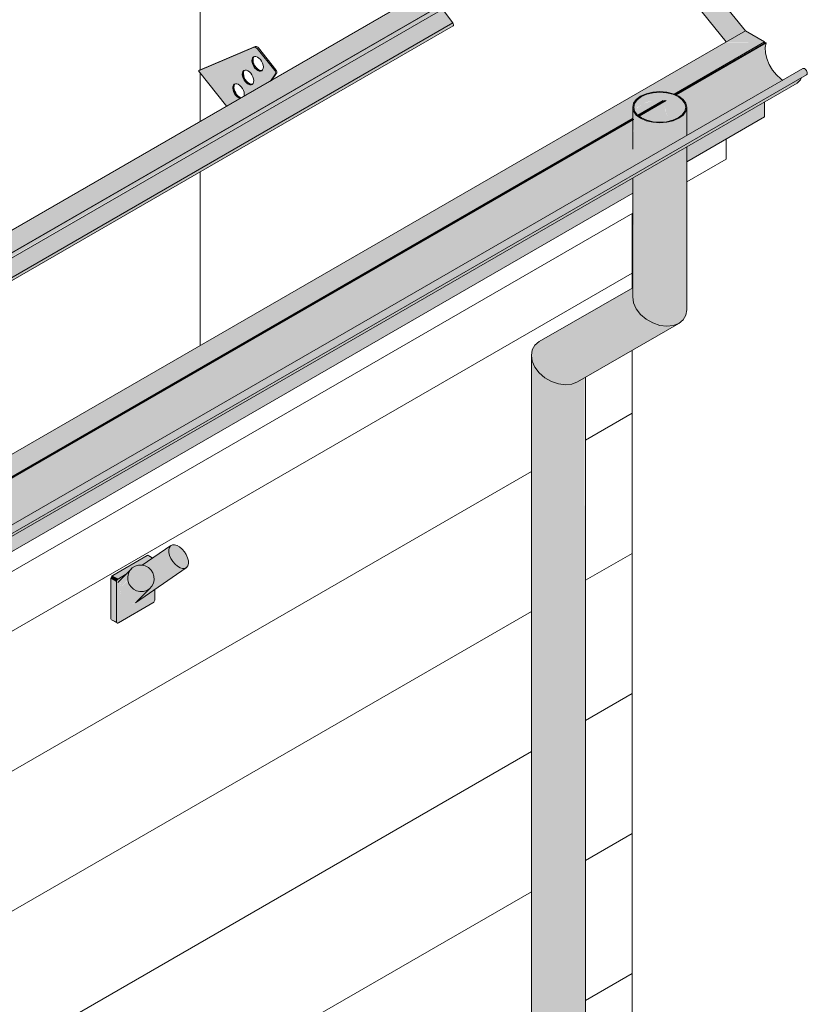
# Model space of a CAD drawing. Header units: centimetres. Extents: x 376 to 6517, y 1901 to 66534.
# Tile 29 of 105: x 6324 to 6470, y 53150 to 53332. Entities that reach past the tile are written whole.
import ezdxf

# ---------------------------------------------------------------- set-up
doc = ezdxf.new("R2010")
doc.units = ezdxf.units.CM
for name, color, linetype, lineweight in [('A-GENM', 7, 'Continuous', 5), ('A-ROOF', 7, 'Continuous', 5), ('A-ROOF-OTLN', 7, 'Continuous', 5), ('A-ROOF-PATT', 7, 'Continuous', 5), ('A-WALL', 7, 'Continuous', 35), ('A-WALL-PATT', 7, 'Continuous', 35), ('P-PIPE', 7, 'Continuous', 5)]:
    doc.layers.add(name, color=color, linetype=linetype, lineweight=lineweight)

# ---------------------------------------------------------------- blocks, each defined once
blk = doc.blocks.new('Uchwyt na flagę - Typ 1-9009511-_3D_')
at = {"layer": 'A-GENM', "true_color": 0x7f7f7f}
for points in [[(-797.79, 53228.92), (-793.9, 53231.6), (-794.67, 53232.64), (-795.06, 53233.78), (-795.06, 53234.34), (-794.92, 53234.76), (-794.96, 53234.85), (-799.88, 53231.37), (-799.01, 53231.05), (-798.57, 53230.7), (-798.18, 53230.22), (-797.9, 53229.62), (-797.8, 53229.16)], [(-792.51, 53230.8), (-791.87, 53230.93), (-791.77, 53230.99), (-791.55, 53231.29), (-791.45, 53232.09), (-791.55, 53232.6), (-791.84, 53233.35), (-792.61, 53234.39), (-793.55, 53235.06), (-794.32, 53235.18), (-794.41, 53235.17), (-794.74, 53235.01), (-794.96, 53234.7), (-795.07, 53234.28), (-794.96, 53233.39), (-794.67, 53232.64), (-793.9, 53231.6), (-792.96, 53230.93), (-792.57, 53230.82)], [(-804.38, 53228.9), (-802.86, 53229.86), (-801.76, 53230.93), (-801.29, 53231.22), (-800.37, 53231.41), (-799.87, 53231.51), (-798.55, 53232.37), (-798.15, 53232.65), (-799.1, 53233.18), (-805.44, 53229.51), (-804.73, 53229.11)], [(-798.15, 53232.65), (-798.03, 53232.73), (-798.98, 53233.23), (-799.05, 53233.18), (-798.73, 53232.99)], [(-804.15, 53227.09), (-802.65, 53228.74), (-802.59, 53229.66), (-802.35, 53230.25), (-802.26, 53230.43), (-803.88, 53228.53), (-804.13, 53227.35)], [(-800.41, 53226.53), (-799.48, 53226.63), (-799.14, 53226.74), (-798.62, 53227.05), (-798.13, 53227.65), (-797.83, 53228.43), (-797.79, 53228.92), (-797.9, 53229.62), (-798.21, 53230.27), (-798.65, 53230.77), (-799.25, 53231.17), (-799.81, 53231.36), (-800.37, 53231.41), (-800.85, 53231.35), (-801.32, 53231.21), (-801.91, 53230.8), (-802.35, 53230.25), (-802.62, 53229.51), (-802.68, 53229.24), (-802.52, 53228.22), (-802.35, 53227.84), (-801.76, 53227.13), (-801.33, 53226.84), (-801.03, 53226.68), (-800.47, 53226.54)], [(-801.19, 53224.53), (-799.77, 53225.46), (-792.1, 53230.82), (-792.51, 53230.8), (-792.96, 53230.93), (-793.9, 53231.6), (-797.79, 53228.92), (-797.83, 53228.43), (-797.96, 53227.98), (-798.2, 53227.52), (-800.56, 53225.12), (-801.01, 53224.67)], [(-804.73, 53220.94), (-804.73, 53228.29), (-805.79, 53228.9), (-805.79, 53221.55)], [(-804.73, 53228.29), (-804.63, 53228.64), (-804.47, 53228.95), (-805.53, 53229.45), (-805.78, 53229.01), (-805.69, 53228.84), (-804.75, 53228.3)], [(-804.38, 53220.74), (-797.96, 53224.5), (-797.66, 53225.12), (-797.66, 53226.92), (-801.67, 53224.28), (-802.28, 53224.24), (-802.92, 53224.47), (-803.36, 53224.84), (-803.69, 53225.31), (-804, 53226.08), (-804.13, 53226.83), (-804.12, 53227.43), (-804.01, 53228.07), (-803.63, 53228.99), (-803.45, 53229.24), (-803.36, 53229.49), (-804.38, 53228.9), (-804.73, 53228.07), (-804.73, 53220.94)], [(-802.11, 53224.2), (-801.3, 53224.47), (-800.95, 53224.73), (-798.62, 53227.05), (-799.48, 53226.63), (-800.21, 53226.53), (-800.47, 53226.54), (-801.33, 53226.84), (-801.76, 53227.13), (-802.17, 53227.56), (-802.52, 53228.22), (-802.64, 53228.6), (-804.15, 53227.09), (-803.94, 53225.86), (-803.63, 53225.19), (-803.25, 53224.72), (-802.92, 53224.47), (-802.45, 53224.27), (-802.15, 53224.21)], [(-804.68, 53220.76), (-804.73, 53220.94), (-805.78, 53221.45), (-805.74, 53221.38), (-804.72, 53220.78)]]:
    blk.add_hatch(color=8, dxfattribs=at).paths.add_polyline_path(points)
at = {"layer": 'A-GENM'}
for p, q in [((-794.68, 53235.05), (-800, 53231.38)), ((-805.44, 53229.51), (-799.07, 53233.19)), ((-799.5, 53231.72), (-799.97, 53231.44)), ((-798.01, 53232.75), (-798.82, 53233.21)), ((-801.99, 53230.74), (-804.51, 53228.22)), ((-801.22, 53224.46), (-791.84, 53230.94)), ((-805.79, 53221.55), (-805.79, 53228.9)), ((-804.73, 53228.29), (-804.73, 53220.94)), ((-803.07, 53229.66), (-804.38, 53228.9)), ((-800.97, 53224.69), (-798.46, 53227.2)), ((-797.66, 53225.02), (-797.66, 53226.95)), ((-804.38, 53220.74), (-798.01, 53224.41)), ((-805.69, 53221.32), (-804.63, 53220.71))]:
    blk.add_line(p, q, dxfattribs=at)
for points in [[(-792.61, 53234.39, 0), (-793.07, 53234.78, 0), (-793.55, 53235.06, 0), (-794.01, 53235.19, 0), (-794.41, 53235.17, 0), (-794.74, 53235.01, 0), (-794.96, 53234.7, 0), (-795.07, 53234.28, 0), (-795.06, 53233.78, 0), (-794.92, 53233.22, 0), (-794.67, 53232.64, 0), (-794.32, 53232.09, 0), (-793.9, 53231.6, 0)], [(-793.9, 53231.6, 0), (-793.44, 53231.21, 0), (-792.96, 53230.93, 0), (-792.51, 53230.8, 0), (-792.1, 53230.82, 0), (-791.77, 53230.99, 0), (-791.55, 53231.29, 0), (-791.44, 53231.71, 0), (-791.45, 53232.21, 0), (-791.59, 53232.77, 0), (-791.84, 53233.35, 0), (-792.19, 53233.9, 0), (-792.61, 53234.39, 0)], [(-799.07, 53233.19, 0), (-798.98, 53233.23, 0), (-798.9, 53233.24, 0)], [(-797.81, 53229.35, 0), (-798.01, 53229.96, 0), (-798.36, 53230.51, 0), (-798.84, 53230.95, 0), (-799.42, 53231.26, 0), (-800.04, 53231.41, 0), (-800.68, 53231.4, 0), (-801.29, 53231.22, 0), (-801.83, 53230.89, 0), (-802.26, 53230.43, 0), (-802.55, 53229.86, 0), (-802.68, 53229.24, 0), (-802.64, 53228.6, 0)], [(-805.79, 53228.9, 0), (-805.78, 53229.01, 0), (-805.74, 53229.13, 0), (-805.69, 53229.25, 0), (-805.61, 53229.36, 0), (-805.53, 53229.45, 0), (-805.44, 53229.51, 0)], [(-804.38, 53228.9, 0), (-804.47, 53228.84, 0), (-804.55, 53228.75, 0), (-804.63, 53228.64, 0), (-804.68, 53228.52, 0), (-804.72, 53228.4, 0), (-804.73, 53228.29, 0)], [(-802.64, 53228.6, 0), (-802.44, 53227.98, 0), (-802.09, 53227.43, 0), (-801.61, 53226.99, 0), (-801.04, 53226.68, 0), (-800.41, 53226.53, 0), (-799.77, 53226.54, 0), (-799.16, 53226.72, 0), (-798.62, 53227.05, 0), (-798.2, 53227.52, 0), (-797.91, 53228.08, 0), (-797.78, 53228.7, 0), (-797.81, 53229.35, 0)], [(-798.01, 53224.41, 0), (-797.92, 53224.48, 0), (-797.84, 53224.57, 0), (-797.76, 53224.68, 0), (-797.71, 53224.79, 0), (-797.67, 53224.91, 0), (-797.66, 53225.02, 0)], [(-805.74, 53221.38, 0), (-805.78, 53221.45, 0), (-805.79, 53221.55, 0)], [(-804.73, 53220.94, 0), (-804.72, 53220.84, 0), (-804.68, 53220.76, 0), (-804.63, 53220.71, 0), (-804.55, 53220.69, 0), (-804.47, 53220.7, 0), (-804.38, 53220.74, 0)]]:
    blk.add_polyline3d(points, dxfattribs=at)
blk = doc.blocks.new('ARu Rura spustowa okrągła ___FK_04_0 - Na ziemię _φ10_-9218120-_3D_')
at = {"layer": 'P-PIPE', "true_color": 0x383e42}
h = blk.add_hatch(color=250, dxfattribs=at)
h.paths.add_polyline_path([(-704.26, 53313.25), (-702.25, 53313.52), (-701.76, 53313.64), (-700.73, 53314.1), (-699.73, 53314.97), (-699.42, 53315.42), (-699.26, 53316.14), (-699.46, 53316.93), (-700.1, 53317.71), (-701.15, 53318.37), (-702.26, 53318.76), (-703.02, 53318.93), (-704.26, 53319.03), (-706.02, 53318.82), (-707.19, 53318.45), (-708.12, 53317.93), (-708.63, 53317.53), (-709.1, 53316.86), (-709.22, 53315.95), (-708.95, 53315.19), (-708.32, 53314.5), (-707.57, 53314), (-706.53, 53313.58), (-704.92, 53313.3)])
h.paths.add_polyline_path([(-704.26, 53313.37), (-705.55, 53313.48), (-706.93, 53313.86), (-708.06, 53314.48), (-708.59, 53315), (-708.95, 53315.67), (-709.06, 53316.14), (-708.9, 53316.86), (-708.42, 53317.53), (-707.65, 53318.1), (-706.24, 53318.64), (-705.5, 53318.82), (-704.26, 53318.91), (-703.02, 53318.82), (-701.39, 53318.33), (-700.7, 53317.97), (-699.93, 53317.28), (-699.62, 53316.86), (-699.46, 53316.14), (-699.65, 53315.39), (-700.18, 53314.7), (-701.05, 53314.1), (-702.32, 53313.63), (-703.02, 53313.46), (-704.26, 53313.37)])
for points in [[(-708.89, 53315.41), (-708.39, 53316.1), (-707.65, 53316.65), (-707.65, 53318.1), (-708.59, 53317.28), (-708.9, 53316.86), (-709.04, 53316.03), (-708.9, 53315.42)], [(-702.32, 53313.63), (-701.76, 53313.78), (-700.73, 53314.29), (-699.93, 53315), (-699.62, 53315.42), (-699.46, 53316.14), (-699.65, 53316.89), (-700.18, 53317.58), (-701.05, 53318.18), (-702.28, 53318.64), (-703.02, 53318.82), (-704.26, 53318.91), (-705.55, 53318.8), (-706.93, 53318.42), (-707.65, 53318.1), (-707.65, 53316.65), (-706.66, 53317.09), (-705.5, 53317.36), (-703.6, 53317.41), (-703.6, 53317.22), (-703.32, 53317.39), (-703.07, 53317.34), (-703.35, 53316.44), (-703.15, 53315.2), (-702.33, 53313.64)], [(-721.72, 53264.78), (-720.38, 53264.95), (-718.85, 53265.66), (-701.33, 53275.89), (-702.18, 53275.69), (-703.25, 53275.64), (-704.44, 53275.84), (-705.65, 53276.28), (-706.93, 53277.07), (-707.8, 53277.82), (-708.72, 53279.14), (-709.09, 53279.96), (-709.26, 53281.78), (-709.38, 53282.68), (-726.54, 53272.77), (-727.44, 53271.93), (-727.84, 53271.25), (-728.01, 53270.23), (-727.84, 53269.13), (-727.34, 53268.03), (-726.54, 53266.99), (-725.37, 53266.02), (-724.2, 53265.37), (-722.96, 53264.95), (-721.72, 53264.78)], [(-727.84, 53075.98), (-726.9, 53076.1), (-725.51, 53076.5), (-723.01, 53077.46), (-720.51, 53078.62), (-719.47, 53079.19), (-719.47, 53265.3), (-720.61, 53264.89), (-721.72, 53264.78), (-723.01, 53264.95), (-724.3, 53265.4), (-725.51, 53266.1), (-726.54, 53266.99), (-727.44, 53268.26), (-727.84, 53269.13), (-728.01, 53269.51), (-728.01, 53076.1), (-727.88, 53076)], [(-719.47, 53079.19), (-718.13, 53080.16), (-718.01, 53080.38), (-718.13, 53266.08), (-719.47, 53265.3), (-719.47, 53079.46)]]:
    blk.add_hatch(color=250, dxfattribs=at).paths.add_polyline_path(points)
h = blk.add_hatch(color=250, dxfattribs=at)
h.paths.add_polyline_path([(-702.97, 53275.61), (-701.76, 53275.73), (-700.73, 53276.13), (-700.73, 53308), (-709.15, 53303.13), (-709.05, 53279.87), (-708.28, 53278.45), (-707.43, 53277.5), (-706.41, 53276.72), (-705.27, 53276.13), (-703.87, 53275.73), (-703.11, 53275.63)])
h.paths.add_polyline_path([(-706.17, 53306.93), (-700.73, 53310.08), (-700.73, 53314.1), (-702.33, 53313.5), (-702.97, 53313.35), (-704.97, 53313.31), (-705.55, 53313.35), (-706.93, 53313.72), (-708.2, 53314.4), (-708.73, 53314.89), (-709.12, 53315.54), (-709.26, 53315.94), (-709.15, 53314.02), (-709.09, 53313.94), (-709.06, 53313.9), (-709.12, 53313.11), (-708.99, 53310.96), (-708.59, 53309.31), (-707.8, 53307.93), (-707.61, 53307.73), (-706.68, 53307.07)])
h = blk.add_hatch(color=250, dxfattribs=at)
h.paths.add_polyline_path([(-700.73, 53276.13), (-699.93, 53276.78), (-699.42, 53277.74), (-699.26, 53278.83), (-699.26, 53308.84), (-700.73, 53308), (-700.73, 53276.39)])
h.paths.add_polyline_path([(-700.73, 53310.08), (-699.26, 53310.92), (-699.26, 53316.14), (-699.43, 53315.39), (-700.1, 53314.57), (-700.73, 53314.1), (-700.73, 53310.51)])
at = {"layer": 'P-PIPE'}
for p, q in [((-709.26, 53316.14), (-709.26, 53308.4)), ((-699.26, 53310.92), (-699.26, 53316.14)), ((-700.1, 53314.75), (-700.87, 53314.18)), ((-699.26, 53278.66), (-699.26, 53308.8)), ((-709.26, 53303.08), (-709.26, 53281.06)), ((-709.25, 53282.75), (-726.54, 53272.77)), ((-719.47, 53265.3), (-700.73, 53276.13)), ((-728.01, 53270.23), (-728.01, 53076.1)), ((-718.01, 53080.35), (-718.01, 53266.17))]:
    blk.add_line(p, q, dxfattribs=at)
for points in [[(-707.8, 53318.18, 0), (-708.59, 53317.58, 0), (-709.09, 53316.89, 0), (-709.26, 53316.14, 0), (-709.09, 53315.39, 0), (-708.59, 53314.7, 0), (-707.8, 53314.1, 0), (-706.76, 53313.64, 0), (-705.55, 53313.35, 0), (-704.26, 53313.25, 0), (-702.97, 53313.35, 0), (-701.76, 53313.64, 0), (-700.73, 53314.1, 0)], [(-700.87, 53314.18, 0), (-701.86, 53313.74, 0), (-703.02, 53313.46, 0), (-704.26, 53313.37, 0), (-705.5, 53313.46, 0), (-706.66, 53313.74, 0), (-707.65, 53314.18, 0), (-708.42, 53314.75, 0), (-708.9, 53315.42, 0), (-709.06, 53316.14, 0), (-708.9, 53316.86, 0), (-708.42, 53317.53, 0), (-707.65, 53318.1, 0)], [(-700.73, 53314.1, 0), (-699.93, 53314.7, 0), (-699.43, 53315.39, 0), (-699.26, 53316.14, 0), (-699.43, 53316.89, 0), (-699.93, 53317.58, 0), (-700.73, 53318.18, 0), (-701.76, 53318.64, 0), (-702.97, 53318.93, 0), (-704.26, 53319.03, 0), (-705.55, 53318.93, 0), (-706.76, 53318.64, 0), (-707.8, 53318.18, 0)], [(-707.65, 53318.1, 0), (-706.66, 53318.54, 0), (-705.5, 53318.82, 0), (-704.26, 53318.91, 0), (-703.02, 53318.82, 0), (-701.86, 53318.54, 0), (-700.87, 53318.1, 0), (-700.1, 53317.53, 0), (-699.62, 53316.86, 0), (-699.46, 53316.14, 0), (-699.62, 53315.42, 0), (-700.1, 53314.76, 0)], [(-709.26, 53281.06, 0), (-709.09, 53279.96, 0), (-708.59, 53278.85, 0), (-707.8, 53277.82, 0), (-706.76, 53276.92, 0), (-705.55, 53276.23, 0), (-704.26, 53275.78, 0), (-702.97, 53275.61, 0), (-701.76, 53275.73, 0), (-700.73, 53276.13, 0)], [(-700.73, 53276.13, 0), (-699.93, 53276.78, 0), (-699.43, 53277.65, 0), (-699.26, 53278.66, 0)], [(-726.54, 53272.77, 0), (-727.34, 53272.11, 0), (-727.84, 53271.25, 0), (-728.01, 53270.23, 0), (-727.84, 53269.13, 0), (-727.34, 53268.03, 0), (-726.54, 53266.99, 0), (-725.51, 53266.1, 0), (-724.3, 53265.4, 0), (-723.01, 53264.95, 0), (-721.72, 53264.78, 0), (-720.51, 53264.9, 0), (-719.47, 53265.3, 0)]]:
    blk.add_polyline3d(points, dxfattribs=at)
blk = doc.blocks.new('Construction_Roof-Accessories_Lindab_KOTEGL - Construction_Roof-Accessories_Lindab_KOTEGL-V62-_3D_')
at = {"layer": 'A-GENM', "true_color": 0x383e42}
h = blk.add_hatch(color=250, dxfattribs=at)
h.paths.add_polyline_path([(-784.36, 53316.35), (-781.88, 53317.78), (-782.42, 53318.08), (-782.9, 53318.65), (-783.19, 53319.36), (-783.19, 53320.06), (-782.95, 53320.41), (-782.49, 53320.48), (-781.94, 53320.19), (-781.45, 53319.61), (-781.15, 53318.76), (-781.09, 53318.24), (-776.25, 53321.03), (-775.37, 53322.44), (-775.48, 53322.95), (-778.71, 53326.98), (-779.29, 53327.25), (-789.58, 53322.86), (-786.77, 53319.36)])
h.paths.add_polyline_path([(-779.85, 53320.28), (-780.38, 53320.4), (-780.91, 53320.85), (-781.31, 53321.52), (-781.46, 53322.32), (-781.32, 53322.8), (-780.97, 53323.01), (-780.45, 53322.89), (-779.91, 53322.44), (-779.48, 53321.66), (-779.35, 53321.08), (-779.48, 53320.53), (-779.64, 53320.36)])
h.paths.add_polyline_path([(-778.08, 53322.8), (-778.61, 53322.91), (-779.14, 53323.37), (-779.54, 53324.03), (-779.7, 53324.73), (-779.58, 53325.28), (-779.2, 53325.52), (-778.68, 53325.4), (-778.14, 53324.95), (-777.74, 53324.29), (-777.58, 53323.59), (-777.74, 53323.01), (-778.05, 53322.81)])
for points in [[(-775.48, 53322.95), (-775.29, 53323.12), (-778.5, 53327.11), (-778.71, 53326.98), (-777.2, 53325.1)], [(-779.14, 53323.37), (-778.98, 53323.56), (-779.37, 53324.27), (-779.49, 53324.85), (-779.56, 53325.1), (-779.68, 53325.03), (-779.66, 53324.39), (-779.29, 53323.57), (-779.15, 53323.38)], [(-778.33, 53322.81), (-778.18, 53322.95), (-778.73, 53323.29), (-778.93, 53323.49), (-779.14, 53323.37), (-778.61, 53322.91), (-778.39, 53322.83)], [(-780.91, 53320.85), (-780.75, 53321.05), (-781.14, 53321.78), (-781.25, 53322.44), (-781.35, 53322.58), (-781.45, 53322.44), (-781.43, 53321.88), (-781.09, 53321.11), (-780.92, 53320.87)], [(-780.1, 53320.3), (-779.89, 53320.42), (-780.44, 53320.71), (-780.7, 53320.98), (-780.91, 53320.85), (-780.28, 53320.36)], [(-776.25, 53321.03), (-776.04, 53321.16), (-775.35, 53322.32)], [(-782.68, 53318.34), (-782.47, 53318.46), (-782.9, 53319.24), (-783.03, 53319.82), (-783.11, 53320.06), (-783.21, 53319.99), (-783.19, 53319.36), (-782.87, 53318.6), (-782.69, 53318.36)], [(-781.88, 53317.78), (-781.79, 53317.95), (-782.21, 53318.2), (-782.47, 53318.46), (-782.68, 53318.34), (-782.04, 53317.85)]]:
    blk.add_hatch(color=250, dxfattribs=at).paths.add_polyline_path(points)
at = {"layer": 'A-GENM', "color": 250, "true_color": 0x2a2a2a}
for p, q in [((-779.29, 53327.25), (-789.58, 53322.86)), ((-789.37, 53322.98), (-779.07, 53327.37)), ((-775.48, 53322.95), (-778.71, 53326.98)), ((-778.5, 53327.11), (-775.26, 53323.08)), ((-789.37, 53322.98), (-789.58, 53322.86)), ((-789.58, 53322.86), (-784.31, 53316.3)), ((-776.29, 53320.98), (-775.35, 53322.32)), ((-775.13, 53322.44), (-776.08, 53321.1))]:
    blk.add_line(p, q, dxfattribs=at)
for points in [[(-778.71, 53326.98, 0), (-778.83, 53327.1, 0), (-778.95, 53327.2, 0), (-779.07, 53327.25, 0), (-779.18, 53327.27, 0), (-779.29, 53327.25, 0)], [(-779.07, 53327.37, 0), (-778.97, 53327.39, 0), (-778.86, 53327.37, 0), (-778.74, 53327.32, 0), (-778.61, 53327.23, 0), (-778.5, 53327.11, 0)], [(-779.14, 53323.37, 0), (-779.37, 53323.68, 0), (-779.54, 53324.03, 0), (-779.66, 53324.39, 0), (-779.7, 53324.73, 0), (-779.68, 53325.03, 0), (-779.58, 53325.28, 0), (-779.42, 53325.44, 0), (-779.2, 53325.52, 0), (-778.95, 53325.51, 0), (-778.68, 53325.4, 0), (-778.4, 53325.21, 0), (-778.14, 53324.95, 0)], [(-779.37, 53325.4, 0), (-779.46, 53325.15, 0), (-779.49, 53324.85, 0), (-779.45, 53324.51, 0), (-779.33, 53324.15, 0), (-779.15, 53323.8, 0), (-778.93, 53323.49, 0)], [(-778.14, 53324.95, 0), (-777.92, 53324.64, 0), (-777.74, 53324.29, 0), (-777.63, 53323.93, 0), (-777.58, 53323.59, 0), (-777.61, 53323.29, 0), (-777.71, 53323.04, 0), (-777.87, 53322.88, 0), (-778.08, 53322.8, 0), (-778.33, 53322.81, 0), (-778.61, 53322.91, 0), (-778.88, 53323.1, 0), (-779.14, 53323.37, 0)], [(-780.91, 53320.85, 0), (-781.14, 53321.17, 0), (-781.31, 53321.52, 0), (-781.43, 53321.88, 0), (-781.47, 53322.22, 0), (-781.44, 53322.52, 0), (-781.35, 53322.76, 0), (-781.19, 53322.93, 0), (-780.97, 53323.01, 0), (-780.72, 53323, 0), (-780.45, 53322.89, 0), (-780.17, 53322.7, 0), (-779.91, 53322.44, 0)], [(-781.14, 53322.89, 0), (-781.23, 53322.64, 0), (-781.26, 53322.34, 0), (-781.21, 53322, 0), (-781.1, 53321.64, 0), (-780.92, 53321.29, 0), (-780.7, 53320.98, 0)], [(-778.93, 53323.49, 0), (-778.67, 53323.23, 0), (-778.39, 53323.04, 0), (-778.12, 53322.93, 0), (-777.87, 53322.92, 0)], [(-775.35, 53322.32, 0), (-775.31, 53322.4, 0), (-775.3, 53322.5, 0), (-775.31, 53322.61, 0), (-775.35, 53322.73, 0), (-775.4, 53322.85, 0), (-775.48, 53322.95, 0)], [(-775.26, 53323.08, 0), (-775.19, 53322.97, 0), (-775.13, 53322.85, 0), (-775.1, 53322.73, 0), (-775.09, 53322.62, 0), (-775.1, 53322.52, 0), (-775.13, 53322.44, 0)], [(-779.91, 53322.44, 0), (-779.69, 53322.12, 0), (-779.51, 53321.78, 0), (-779.4, 53321.42, 0), (-779.35, 53321.08, 0), (-779.38, 53320.77, 0), (-779.48, 53320.53, 0), (-779.64, 53320.36, 0), (-779.85, 53320.28, 0), (-780.1, 53320.3, 0), (-780.38, 53320.4, 0), (-780.65, 53320.59, 0), (-780.91, 53320.85, 0)], [(-780.7, 53320.98, 0), (-780.44, 53320.71, 0), (-780.16, 53320.52, 0), (-779.89, 53320.42, 0), (-779.64, 53320.41, 0)], [(-782.68, 53318.34, 0), (-782.9, 53318.65, 0), (-783.08, 53319, 0), (-783.19, 53319.36, 0), (-783.24, 53319.7, 0), (-783.21, 53320, 0), (-783.11, 53320.25, 0), (-782.95, 53320.41, 0), (-782.74, 53320.49, 0), (-782.49, 53320.48, 0), (-782.21, 53320.38, 0), (-781.94, 53320.19, 0), (-781.68, 53319.92, 0)], [(-782.9, 53320.37, 0), (-783, 53320.13, 0), (-783.03, 53319.82, 0), (-782.98, 53319.48, 0), (-782.87, 53319.13, 0), (-782.69, 53318.78, 0), (-782.47, 53318.46, 0)], [(-781.68, 53319.92, 0), (-781.45, 53319.61, 0), (-781.28, 53319.26, 0), (-781.16, 53318.9, 0), (-781.12, 53318.56, 0), (-781.15, 53318.26, 0)], [(-781.87, 53317.78, 0), (-782.14, 53317.89, 0), (-782.42, 53318.08, 0), (-782.68, 53318.34, 0)], [(-782.47, 53318.46, 0), (-782.21, 53318.2, 0), (-781.93, 53318.01, 0), (-781.66, 53317.9, 0)]]:
    blk.add_polyline3d(points, dxfattribs=at)
blk = doc.blocks.new('Construction_Roof-Accessories_Lindab_SNO_KOTEGL - Construction_Roof-Accessories_Lindab_SNO-V63-_3D_')
at = {"layer": 'A-GENM', "true_color": 0x383e42}
for points in [[(-881.89, 53259.85), (-740.55, 53341.57), (-740.73, 53341.54), (-881.93, 53259.89), (-881.92, 53259.88)], [(-878.9, 53257.02), (-878.87, 53257.11), (-878.87, 53257.62), (-738.14, 53338.87), (-740.47, 53341.5), (-881.87, 53259.83), (-879.57, 53257.22), (-878.98, 53257.49), (-878.92, 53257.14)], [(-878.84, 53256.91), (-737.42, 53338.55), (-737.52, 53339.16), (-878.94, 53257.49), (-878.86, 53257.04)], [(-878.92, 53256.64), (-737.42, 53338.42), (-737.52, 53338.5), (-878.84, 53256.78), (-878.91, 53256.65)], [(-883.95, 53250.08), (-742.53, 53331.73), (-744.41, 53334.3), (-878.83, 53256.82), (-878.92, 53256.65), (-879.25, 53256.44), (-885.83, 53252.65), (-883.99, 53250.13)], [(-883.91, 53249.54), (-742.4, 53331.37), (-742.55, 53331.72), (-883.9, 53249.99), (-883.85, 53249.62), (-883.9, 53249.54)], [(-878.87, 53256.8), (-878.84, 53256.93), (-878.87, 53256.81)], [(-883.86, 53249.74), (-883.84, 53249.82), (-883.86, 53249.76)]]:
    blk.add_hatch(color=250, dxfattribs=at).paths.add_polyline_path(points)
h = blk.add_hatch(color=250, dxfattribs=at)
h.paths.add_polyline_path([(-883.98, 53250.05), (-884.01, 53250.16), (-883.99, 53250.06)])
h.paths.add_polyline_path([(-879.6, 53257.2), (-879.57, 53257.22), (-879.69, 53257.31)])
at = {"layer": 'A-GENM', "color": 250, "true_color": 0x2a2a2a}
for p, q in [((-740.67, 53341.58), (-882.09, 53259.93)), ((-740.47, 53341.5), (-738.14, 53338.87)), ((-879.03, 53257.53), (-737.6, 53339.18)), ((-878.94, 53257.51), (-737.52, 53339.16)), ((-737.6, 53339.18), (-737.52, 53339.16)), ((-737.52, 53339.16), (-737.42, 53338.55)), ((-878.92, 53256.64), (-737.5, 53338.29)), ((-744.42, 53334.31), (-742.53, 53331.73)), ((-883.95, 53250.08), (-742.53, 53331.73)), ((-883.91, 53249.53), (-742.49, 53331.18)), ((-879.57, 53257.22), (-881.89, 53259.85)), ((-878.94, 53257.51), (-879.03, 53257.53)), ((-878.84, 53256.91), (-878.94, 53257.51)), ((-883.95, 53250.08), (-885.84, 53252.66))]:
    blk.add_line(p, q, dxfattribs=at)
for points in [[(-740.67, 53341.58, 0), (-740.64, 53341.59, 0), (-740.6, 53341.59, 0), (-740.55, 53341.57, 0), (-740.51, 53341.54, 0), (-740.47, 53341.5, 0)], [(-737.42, 53338.55, 0), (-737.41, 53338.47, 0), (-737.42, 53338.39, 0), (-737.45, 53338.33, 0), (-737.5, 53338.29, 0), (-737.5, 53338.29, 0)], [(-742.53, 53331.73, 0), (-742.48, 53331.64, 0), (-742.44, 53331.55, 0), (-742.41, 53331.45, 0), (-742.4, 53331.37, 0), (-742.41, 53331.29, 0), (-742.44, 53331.23, 0), (-742.49, 53331.19, 0), (-742.49, 53331.18, 0)], [(-881.89, 53259.85, 0), (-881.93, 53259.89, 0), (-881.98, 53259.92, 0), (-882.02, 53259.94, 0), (-882.06, 53259.94, 0), (-882.09, 53259.93, 0)], [(-878.92, 53256.64, 0), (-878.87, 53256.68, 0), (-878.84, 53256.74, 0), (-878.83, 53256.82, 0), (-878.84, 53256.91, 0)], [(-883.91, 53249.54, 0), (-883.86, 53249.58, 0), (-883.84, 53249.64, 0), (-883.83, 53249.72, 0), (-883.83, 53249.8, 0), (-883.86, 53249.9, 0), (-883.9, 53249.99, 0), (-883.95, 53250.08, 0)]]:
    blk.add_polyline3d(points, dxfattribs=at)

msp = doc.modelspace()

# ---------------------------------------------------------------- hatches: boundary and pattern name
at = {"layer": 'A-ROOF-OTLN', "true_color": 0x383e42}
h = msp.add_hatch(color=250, dxfattribs=at)
h.paths.add_polyline_path([(5660.3, 52865.08), (6437.66, 53313.94), (6437.6, 53314.02), (5660.15, 52865.16)])
h.paths.add_polyline_path([(6438.69, 53314.48), (6443.69, 53317.37), (6443.43, 53317.39), (6438.57, 53314.58)])
h.paths.add_polyline_path([(6445.5, 53318.41), (6462.18, 53328.04), (6462.03, 53328.13), (6445.34, 53318.49)])
h = msp.add_hatch(color=250, dxfattribs=at)
h.paths.add_polyline_path([(5665.39, 52857.63), (5666.14, 52858), (5666.64, 52858.7), (5666.82, 52859.16), (5666.95, 52860.01), (5667.08, 52860.06), (5667.29, 52860.25), (5667.29, 52860.36), (5667.29, 52860.47), (5681.32, 52868.57), (5681.02, 52868.84), (5680.57, 52869.77), (5680.4, 52871), (5680.4, 52873.16), (5680.6, 52873.95), (5681.25, 52874.73), (5682.01, 52875.26), (5683.21, 52875.73), (5684.41, 52875.97), (5685.41, 52876.04), (5687.41, 52875.78), (5688.27, 52875.5), (5689.05, 52875.12), (5689.78, 52874.54), (5690.4, 52873.82), (6440.58, 53306.93), (6439.82, 53307.23), (6438.95, 53307.93), (6438.16, 53309.31), (6437.76, 53310.99), (6437.64, 53312.13), (6437.66, 53313.89), (5660.3, 52865.08), (5660.15, 52863.85), (5660.32, 52862.64), (5660.52, 52861.94), (5660.91, 52861.01), (5661.55, 52859.95), (5662.34, 52859.02), (5662.99, 52858.42), (5663.86, 52857.9), (5664.7, 52857.64)])
h.paths.add_polyline_path([(5684.57, 52870.45), (5688.08, 52872.48), (5685.4, 52873.66), (5685.11, 52873.72), (5683.93, 52874.14), (5683.53, 52874.17), (5683, 52874.34), (5682.01, 52874.12), (5681.2, 52873.19), (5680.85, 52872.33), (5681.49, 52871.59), (5682.2, 52871.12), (5683.42, 52870.66), (5684.16, 52870.48)])
h.paths.add_polyline_path([(6447.49, 53310.92), (6465.14, 53321.23), (6464.87, 53321.39), (6463.7, 53322.58), (6463.16, 53323.34), (6462.75, 53324.05), (6462.18, 53325.69), (6462.06, 53326.2), (6462.06, 53327.42), (6462.06, 53327.98), (6445.6, 53318.37), (6446.2, 53318.05), (6446.91, 53317.45), (6447.33, 53316.86), (6447.49, 53316.14), (6447.49, 53311.36)])
h.paths.add_polyline_path([(6442.49, 53313.37), (6444.43, 53313.63), (6443.73, 53314.92), (6443.48, 53315.49), (6443.41, 53316.46), (6443.69, 53317.37), (6438.69, 53314.48), (6439.32, 53314.08), (6440.51, 53313.64), (6441.96, 53313.41), (6442, 53313.41)])
msp.add_hatch(color=250, dxfattribs=at).paths.add_polyline_path([(5667.76, 52859.14), (6469.77, 53322.29), (6469.72, 53322.75), (6469.42, 53323.18), (6469.05, 53323.34), (6468.51, 53323.06), (5667.29, 52860.36), (5667.66, 52860.09), (5667.89, 52859.61), (5667.84, 52859.21)])
h = msp.add_hatch(color=250, dxfattribs=at)
h.paths.add_polyline_path([(5666.14, 52857.73), (5684.79, 52868.5), (5686.05, 52869.7), (5667.89, 52859.33), (5667.84, 52859.41), (5667.47, 52859.31), (5667.5, 52859.39), (5667.89, 52859.61), (5667.63, 52860.12), (5667.46, 52860.17), (5667.06, 52859.95), (5666.93, 52858.96), (5666.46, 52858.06), (5666.31, 52857.91)])
h.paths.add_polyline_path([(5688.14, 52870.91), (5688.94, 52871.3), (5688.5, 52871.12)])
h.paths.add_polyline_path([(5690.4, 52871.74), (6468.17, 53320.86), (6468.52, 53321.23), (6468.52, 53321.46), (5690.32, 52872.16), (5690.4, 52871.91)])
at = {"layer": 'A-ROOF-PATT', "true_color": 0xc7ae96}
for points in [[(6454.8, 53328.22), (6458.34, 53330.26), (6149.58, 53714.36), (6146.04, 53712.32), (6453.16, 53330.26)], [(6458.34, 53328.22), (6461.87, 53328.22), (6458.34, 53330.26), (6454.8, 53328.22)]]:
    msp.add_hatch(color=253, dxfattribs=at).paths.add_polyline_path(points)
at = {"layer": 'A-ROOF-PATT'}
h = msp.add_hatch(dxfattribs=at)
h.set_pattern_fill('FP_18', color=256, style=0, pattern_type=2)
h.set_pattern_definition([(90, (-2398.07, 51340.17), (-112.25, 22.813), [])])
h.paths.add_polyline_path([(5659.99, 52869.34), (6454.8, 53328.22), (6161.49, 53693.1), (5366.68, 53234.22), (5656.45, 52873.73)])
h.paths.add_polyline_path([(5697.12, 52922.92), (5697.08, 52923.03), (5696.97, 52923.01), (5696.51, 52923.1), (5696.97, 52923.49), (5694.59, 52926.94), (5694.7, 52927.29), (5698.99, 52933.2), (5699.14, 52933.42), (5711.82, 52940.75), (5706.59, 52947.25), (5706.8, 52947.37), (5716.97, 52951.6), (5717.5, 52951.4), (5717.68, 52951.5), (5720.83, 52947.42), (5720.72, 52947.27), (5720.83, 52946.71), (5720.94, 52946.69), (5720.14, 52945.55), (5796.67, 52989.74), (5791.45, 52996.24), (5791.66, 52996.36), (5801.83, 53000.59), (5802.35, 53000.39), (5802.53, 53000.49), (5805.68, 52996.41), (5805.57, 52996.26), (5805.68, 52995.7), (5805.8, 52995.68), (5804.99, 52994.54), (5853.24, 53022.4), (5848.01, 53028.9), (5848.23, 53029.02), (5858.39, 53033.25), (5858.92, 53033.05), (5859.1, 53033.15), (5862.25, 53029.07), (5862.14, 53028.9), (5862.25, 53028.36), (5862.36, 53028.34), (5861.56, 53027.2), (5938.1, 53071.39), (5932.87, 53077.89), (5933.95, 53078.39), (5943.25, 53082.24), (5943.77, 53082.03), (5943.95, 53082.14), (5947.11, 53078.06), (5946.99, 53077.91), (5947.11, 53077.35), (5947.22, 53077.33), (5946.41, 53076.19), (5994.66, 53104.05), (5989.54, 53110.61), (5989.65, 53110.67), (5999.82, 53114.9), (6000.34, 53114.69), (6000.52, 53114.8), (6003.67, 53110.72), (6003.56, 53110.57), (6003.67, 53110.01), (6003.79, 53109.99), (6002.98, 53108.85), (6079.52, 53153.04), (6074.29, 53159.54), (6074.5, 53159.66), (6084.67, 53163.89), (6085.19, 53163.68), (6085.37, 53163.79), (6088.53, 53159.71), (6088.41, 53159.56), (6088.53, 53159), (6088.64, 53158.98), (6087.83, 53157.84), (6136.09, 53185.7), (6130.86, 53192.2), (6131.07, 53192.32), (6141.24, 53196.55), (6141.76, 53196.34), (6141.94, 53196.45), (6145.09, 53192.37), (6144.98, 53192.22), (6145.09, 53191.66), (6145.21, 53191.64), (6144.4, 53190.5), (6220.94, 53234.69), (6215.71, 53241.19), (6215.92, 53241.31), (6226.09, 53245.54), (6226.61, 53245.33), (6226.79, 53245.44), (6229.95, 53241.36), (6229.83, 53241.21), (6229.95, 53240.65), (6230.06, 53240.63), (6229.25, 53239.49), (6264.78, 53259.87), (6264.78, 53260), (6277.54, 53267.36), (6272.31, 53273.87), (6272.62, 53274.03), (6282.69, 53278.22), (6283.22, 53278.01), (6283.4, 53278.12), (6286.54, 53274.03), (6286.44, 53273.89), (6286.55, 53273.33), (6286.66, 53273.31), (6285.86, 53272.17), (6362.39, 53316.35), (6357.17, 53322.86), (6357.78, 53323.16), (6367.55, 53327.21), (6368.07, 53327), (6368.25, 53327.11), (6371.4, 53323.03), (6371.29, 53322.88), (6371.46, 53322.35), (6371.62, 53322.44), (6370.71, 53321.16), (6406.24, 53341.54), (6406.28, 53341.5), (6408.6, 53338.87), (6409.23, 53339.16), (6409.3, 53338.33), (6408.95, 53338.11), (6402.34, 53334.3), (6404.35, 53331.37), (6404.2, 53331.15), (6262.92, 53249.69), (6262.81, 53249.52), (5697.17, 52922.94)])
h.paths.add_polyline_path([(5714.51, 52942.3), (5715.03, 52942.65), (5715.01, 52943.29), (5714.72, 52944), (5714.24, 52944.58), (5713.69, 52944.87), (5713.22, 52944.81), (5713, 52944.41), (5713.18, 52944.52), (5713.22, 52943.79), (5713.57, 52943.05), (5714.03, 52942.55), (5714.39, 52942.35)])
h.paths.add_polyline_path([(5716.33, 52944.68), (5716.7, 52944.92), (5716.83, 52945.47), (5716.67, 52946.17), (5716.26, 52946.84), (5715.62, 52947.33), (5715.17, 52947.39), (5714.83, 52947.16), (5714.83, 52946.97), (5714.93, 52946.91), (5714.99, 52946.31), (5715.34, 52945.56), (5715.8, 52945.06), (5716.19, 52944.76), (5716.29, 52944.68)])
h.paths.add_polyline_path([(5718.1, 52947.19), (5718.47, 52947.44), (5718.59, 52947.98), (5718.43, 52948.68), (5718.03, 52949.34), (5717.46, 52949.81), (5716.94, 52949.9), (5716.6, 52949.67), (5716.6, 52949.48), (5716.7, 52949.42), (5716.73, 52948.9), (5717.1, 52948.08), (5717.57, 52947.57), (5717.88, 52947.22), (5718.06, 52947.19)])
h.paths.add_polyline_path([(5799.36, 52991.29), (5799.89, 52991.72), (5799.87, 52992.28), (5799.54, 52993.04), (5799.09, 52993.57), (5798.54, 52993.86), (5798.08, 52993.8), (5797.84, 52993.4), (5798.03, 52993.51), (5798.05, 52992.86), (5798.43, 52992.04), (5798.89, 52991.54), (5799.24, 52991.34)])
h.paths.add_polyline_path([(5801.18, 52993.67), (5801.55, 52993.91), (5801.68, 52994.46), (5801.47, 52995.26), (5801.04, 52995.9), (5800.47, 52996.32), (5800.02, 52996.38), (5799.68, 52996.15), (5799.68, 52995.96), (5799.79, 52995.9), (5799.82, 52995.38), (5800.19, 52994.55), (5800.65, 52994.05), (5801.04, 52993.75), (5801.14, 52993.67)])
h.paths.add_polyline_path([(5802.95, 52996.18), (5803.32, 52996.42), (5803.45, 52996.97), (5803.29, 52997.67), (5802.89, 52998.33), (5802.32, 52998.8), (5801.79, 52998.89), (5801.45, 52998.66), (5801.45, 52998.47), (5801.55, 52998.41), (5801.58, 52997.89), (5801.89, 52997.17), (5802.42, 52996.56), (5802.74, 52996.21), (5802.91, 52996.18)])
h.paths.add_polyline_path([(5855.93, 53023.95), (5856.45, 53024.3), (5856.43, 53024.94), (5856.11, 53025.7), (5855.66, 53026.23), (5855.11, 53026.52), (5854.64, 53026.46), (5854.42, 53026.06), (5854.6, 53026.17), (5854.64, 53025.44), (5855, 53024.7), (5855.46, 53024.2), (5855.81, 53024)])
h.paths.add_polyline_path([(5857.75, 53026.33), (5858.12, 53026.57), (5858.25, 53027.12), (5858.04, 53027.92), (5857.61, 53028.56), (5857.04, 53028.98), (5856.59, 53029.04), (5856.25, 53028.81), (5856.25, 53028.62), (5856.35, 53028.56), (5856.38, 53028.04), (5856.76, 53027.21), (5857.22, 53026.71), (5857.61, 53026.41), (5857.71, 53026.33)])
h.paths.add_polyline_path([(5859.52, 53028.84), (5859.89, 53029.08), (5860.02, 53029.63), (5859.86, 53030.33), (5859.45, 53030.99), (5858.88, 53031.46), (5858.36, 53031.55), (5858.02, 53031.32), (5858.02, 53031.13), (5858.12, 53031.07), (5858.15, 53030.55), (5858.52, 53029.73), (5858.99, 53029.22), (5859.31, 53028.87), (5859.48, 53028.84)])
h.paths.add_polyline_path([(5940.79, 53072.94), (5941.31, 53073.29), (5941.29, 53073.93), (5940.96, 53074.69), (5940.51, 53075.22), (5939.96, 53075.51), (5939.5, 53075.45), (5939.27, 53075.05), (5939.45, 53075.16), (5939.47, 53074.51), (5939.85, 53073.69), (5940.31, 53073.19), (5940.66, 53072.99)])
h.paths.add_polyline_path([(5942.6, 53075.32), (5942.98, 53075.56), (5943.1, 53076.11), (5942.89, 53076.91), (5942.46, 53077.55), (5941.89, 53077.97), (5941.44, 53078.03), (5941.1, 53077.79), (5941.1, 53077.61), (5941.21, 53077.55), (5941.24, 53077.03), (5941.62, 53076.2), (5942.08, 53075.7), (5942.46, 53075.4), (5942.56, 53075.32)])
h.paths.add_polyline_path([(5944.37, 53077.83), (5944.74, 53078.07), (5944.87, 53078.62), (5944.71, 53079.32), (5944.31, 53079.98), (5943.74, 53080.45), (5943.21, 53080.54), (5942.87, 53080.31), (5942.87, 53080.12), (5942.98, 53080.06), (5943.01, 53079.54), (5943.38, 53078.71), (5943.84, 53078.21), (5944.16, 53077.86), (5944.33, 53077.83)])
h.paths.add_polyline_path([(5997.35, 53105.6), (5997.87, 53105.95), (5997.86, 53106.59), (5997.53, 53107.35), (5997.08, 53107.88), (5996.53, 53108.17), (5996.07, 53108.11), (5995.84, 53107.71), (5996.02, 53107.82), (5996.07, 53107.09), (5996.42, 53106.35), (5996.88, 53105.85), (5997.23, 53105.64)])
h.paths.add_polyline_path([(5999.17, 53107.98), (5999.54, 53108.22), (5999.67, 53108.77), (5999.46, 53109.57), (5999.03, 53110.21), (5998.46, 53110.63), (5998.01, 53110.69), (5997.67, 53110.45), (5997.67, 53110.27), (5997.78, 53110.21), (5997.81, 53109.69), (5998.18, 53108.86), (5998.64, 53108.36), (5999.03, 53108.06), (5999.13, 53107.98)])
h.paths.add_polyline_path([(6000.94, 53110.49), (6001.31, 53110.73), (6001.44, 53111.28), (6001.28, 53111.98), (6000.88, 53112.64), (6000.31, 53113.11), (5999.78, 53113.2), (5999.44, 53112.97), (5999.44, 53112.78), (5999.54, 53112.72), (5999.57, 53112.2), (5999.95, 53111.38), (6000.41, 53110.87), (6000.73, 53110.52), (6000.9, 53110.49)])
h.paths.add_polyline_path([(6082.21, 53154.59), (6082.73, 53155.02), (6082.71, 53155.58), (6082.38, 53156.34), (6081.93, 53156.87), (6081.38, 53157.16), (6080.92, 53157.1), (6080.69, 53156.7), (6080.87, 53156.81), (6080.89, 53156.16), (6081.27, 53155.34), (6081.73, 53154.84), (6082.09, 53154.63)])
h.paths.add_polyline_path([(6084.02, 53156.97), (6084.4, 53157.21), (6084.52, 53157.76), (6084.31, 53158.56), (6083.88, 53159.2), (6083.31, 53159.62), (6082.86, 53159.68), (6082.52, 53159.44), (6082.52, 53159.26), (6082.63, 53159.2), (6082.66, 53158.68), (6083.04, 53157.85), (6083.5, 53157.35), (6083.89, 53157.04), (6083.98, 53156.97)])
h.paths.add_polyline_path([(6085.79, 53159.48), (6086.17, 53159.72), (6086.29, 53160.27), (6086.13, 53160.97), (6085.68, 53161.68), (6085.16, 53162.1), (6084.63, 53162.19), (6084.29, 53161.96), (6084.35, 53161.8), (6084.4, 53161.71), (6084.43, 53161.19), (6084.81, 53160.36), (6085.27, 53159.86), (6085.58, 53159.51), (6085.75, 53159.48)])
h.paths.add_polyline_path([(6138.78, 53187.25), (6139.3, 53187.6), (6139.28, 53188.24), (6138.99, 53188.95), (6138.5, 53189.53), (6137.95, 53189.82), (6137.49, 53189.76), (6137.26, 53189.36), (6137.44, 53189.47), (6137.49, 53188.74), (6137.84, 53188), (6138.3, 53187.5), (6138.65, 53187.29)])
h.paths.add_polyline_path([(6140.59, 53189.62), (6140.97, 53189.87), (6141.09, 53190.42), (6140.93, 53191.12), (6140.52, 53191.79), (6139.88, 53192.28), (6139.43, 53192.34), (6139.09, 53192.1), (6139.09, 53191.92), (6139.21, 53191.98), (6139.23, 53191.34), (6139.6, 53190.51), (6140.07, 53190.01), (6140.45, 53189.7), (6140.55, 53189.63)])
h.paths.add_polyline_path([(6142.36, 53192.14), (6142.73, 53192.38), (6142.86, 53192.93), (6142.7, 53193.63), (6142.3, 53194.29), (6141.73, 53194.76), (6141.2, 53194.85), (6140.86, 53194.62), (6140.86, 53194.43), (6140.97, 53194.37), (6141, 53193.85), (6141.37, 53193.03), (6141.83, 53192.52), (6142.15, 53192.17), (6142.32, 53192.14)])
h.paths.add_polyline_path([(6223.63, 53236.24), (6224.16, 53236.67), (6224.13, 53237.23), (6223.8, 53237.99), (6223.35, 53238.52), (6222.81, 53238.81), (6222.34, 53238.75), (6222.1, 53238.35), (6222.29, 53238.46), (6222.31, 53237.81), (6222.69, 53236.98), (6223.15, 53236.49), (6223.51, 53236.28)])
h.paths.add_polyline_path([(6225.44, 53238.61), (6225.82, 53238.86), (6225.94, 53239.41), (6225.73, 53240.21), (6225.3, 53240.85), (6224.73, 53241.27), (6224.29, 53241.33), (6223.95, 53241.09), (6223.95, 53240.91), (6224.05, 53240.85), (6224.08, 53240.33), (6224.46, 53239.5), (6224.92, 53239), (6225.31, 53238.69), (6225.4, 53238.62)])
h.paths.add_polyline_path([(6227.21, 53241.13), (6227.59, 53241.37), (6227.71, 53241.92), (6227.55, 53242.62), (6227.04, 53243.39), (6226.58, 53243.75), (6226.05, 53243.84), (6225.71, 53243.61), (6225.71, 53243.42), (6225.82, 53243.36), (6225.85, 53242.84), (6226.15, 53242.12), (6226.69, 53241.51), (6227, 53241.16), (6227.17, 53241.13)])
h.paths.add_polyline_path([(6280.23, 53268.92), (6280.75, 53269.27), (6280.73, 53269.91), (6280.41, 53270.67), (6279.96, 53271.2), (6279.41, 53271.49), (6278.94, 53271.43), (6278.72, 53271.03), (6278.9, 53271.14), (6278.94, 53270.41), (6279.29, 53269.66), (6279.75, 53269.17), (6280.21, 53268.92)])
h.paths.add_polyline_path([(6282.05, 53271.29), (6282.42, 53271.54), (6282.55, 53272.09), (6282.33, 53272.89), (6281.9, 53273.53), (6281.33, 53273.95), (6280.89, 53274.01), (6280.55, 53273.77), (6280.55, 53273.59), (6280.65, 53273.53), (6280.68, 53273.01), (6281.06, 53272.18), (6281.52, 53271.68), (6281.91, 53271.37), (6282.01, 53271.3)])
h.paths.add_polyline_path([(6283.82, 53273.81), (6284.19, 53274.05), (6284.31, 53274.6), (6284.15, 53275.3), (6283.75, 53275.96), (6283.18, 53276.43), (6282.66, 53276.52), (6282.32, 53276.29), (6282.32, 53276.1), (6282.42, 53276.04), (6282.45, 53275.52), (6282.82, 53274.7), (6283.29, 53274.19), (6283.6, 53273.84), (6283.78, 53273.81)])
h.paths.add_polyline_path([(6365.08, 53317.91), (6365.61, 53318.34), (6365.59, 53318.9), (6365.26, 53319.66), (6364.81, 53320.19), (6364.26, 53320.48), (6363.8, 53320.41), (6363.57, 53320.02), (6363.74, 53319.99), (6363.77, 53319.48), (6364.15, 53318.65), (6364.62, 53318.15), (6364.96, 53317.95)])
h.paths.add_polyline_path([(6366.9, 53320.28), (6367.27, 53320.53), (6367.4, 53321.08), (6367.19, 53321.88), (6366.76, 53322.52), (6366.19, 53322.94), (6365.74, 53323), (6365.4, 53322.76), (6365.4, 53322.58), (6365.51, 53322.52), (6365.54, 53322), (6365.91, 53321.17), (6366.37, 53320.67), (6366.76, 53320.36), (6366.86, 53320.29)])
h.paths.add_polyline_path([(6368.67, 53322.8), (6369.04, 53323.04), (6369.17, 53323.59), (6369.01, 53324.29), (6368.61, 53324.95), (6368.04, 53325.42), (6367.51, 53325.51), (6367.17, 53325.28), (6367.19, 53325.1), (6367.27, 53325.03), (6367.3, 53324.51), (6367.68, 53323.68), (6368.14, 53323.18), (6368.46, 53322.83), (6368.63, 53322.8)])
at = {"layer": 'A-ROOF-PATT', "true_color": 0xc7ae96}
h = msp.add_hatch(color=253, dxfattribs=at)
h.paths.add_polyline_path([(5659.99, 52851.37), (5680.4, 52863.24), (5680.4, 52865.97), (5665.48, 52857.46), (5664.64, 52857.48), (5663.52, 52857.93), (5662.66, 52858.55), (5662.04, 52859.16), (5661.15, 52860.37), (5660.52, 52861.64), (5660.15, 52862.81), (5660.05, 52863.23), (5659.99, 52864.26), (5660.15, 52865.16), (6437.6, 53314.02), (6437.6, 53314.21), (5659.99, 52865.16), (5659.99, 52855.26)])
h.paths.add_polyline_path([(5690.4, 52868.93), (6437.6, 53300.33), (6437.6, 53303.13), (5690.4, 52871.71), (5690.4, 52870.58)])
h.paths.add_polyline_path([(6447.49, 53306.04), (6461.87, 53314.34), (6461.87, 53317.15), (6447.49, 53308.84)])
h.paths.add_polyline_path([(6438.57, 53314.58), (6443.14, 53317.22), (6443.14, 53317.41), (6438.43, 53314.68)])
h.paths.add_polyline_path([(6445.34, 53318.49), (6461.87, 53328.13), (6461.87, 53328.22), (6445.21, 53318.54)])
h = msp.add_hatch(color=253, dxfattribs=at)
h.paths.add_polyline_path([(5659.99, 52865.25), (6437.6, 53314.21), (6437.49, 53314.89), (6437.56, 53316.45), (6437.69, 53316.93), (6438.33, 53317.71), (6439.09, 53318.24), (6440.09, 53318.66), (6441.25, 53318.93), (6442.49, 53319.03), (6444.49, 53318.76), (6445.28, 53318.64), (6461.87, 53328.22), (6454.64, 53328.13), (5659.99, 52869.34), (5659.99, 52865.47)])
h.paths.add_polyline_path([(6438.43, 53314.68), (6443.14, 53317.41), (6442.49, 53317.46), (6441.25, 53317.36), (6439.57, 53316.86), (6439.09, 53316.65), (6438.16, 53315.83), (6437.87, 53315.39), (6438.41, 53314.7)])
at = {"layer": 'A-ROOF-PATT'}
h = msp.add_hatch(dxfattribs=at)
h.set_pattern_fill('FP_20', color=256, style=0, pattern_type=2)
h.set_pattern_definition([(30, (-683.337, 54961.183), (-8e-05, 25.924136), [])])
h.paths.add_polyline_path([(5659.99, 52847.65), (5680.4, 52859.44), (5680.4, 52863.16), (5659.99, 52851.37)])
h.paths.add_polyline_path([(5690.4, 52865.21), (6437.49, 53296.54), (6437.49, 53300.26), (5690.4, 52868.93), (5690.4, 52865.47)])
h.paths.add_polyline_path([(6447.49, 53302.31), (6454.8, 53306.54), (6454.8, 53310.26), (6447.49, 53306.04), (6447.49, 53304.67)])
at = {"layer": 'A-WALL-PATT', "lineweight": 5}
h = msp.add_hatch(dxfattribs=at)
h.set_pattern_fill('FP_15', color=256, style=0, pattern_type=2)
h.set_pattern_definition([(30, (-700.763, 54971.245), (-8e-05, 25.924136), [])])
h.paths.add_polyline_path([(6086.9, 52895.61), (6418.74, 53087.21), (6418.74, 53270.23), (6418.91, 53271.25), (6419.58, 53272.26), (6420.81, 53273.12), (6437.37, 53282.78), (6437.37, 53296.47), (6086.9, 53094.13), (6086.9, 52897.25)])
h.paths.add_polyline_path([(6130.74, 52990.33), (6127.2, 52992.37), (6127.2, 53002.17), (6135.69, 53007.07), (6139.22, 53005.02), (6139.22, 52995.23), (6132.2, 52991.17)])
h.paths.add_polyline_path([(6133.93, 52996.75), (6133.93, 52996.82), (6133.92, 52996.82)])
h.paths.add_polyline_path([(6222.85, 53032.28), (6222.85, 53032.34), (6222.73, 53032.41), (6222.64, 53036.18), (6220.08, 53037.83), (6218.66, 53037.01), (6218.66, 53139.07), (6317.66, 53196.23), (6317.72, 53094.27), (6320.45, 53092.52), (6320.43, 53088.62), (6222.86, 53032.29)])
h.paths.add_polyline_path([(6428.74, 53092.98), (6437.37, 53097.96), (6437.37, 53271.13), (6428.74, 53266.08), (6428.74, 53094.61)])
h.paths.add_polyline_path([(6342.37, 53220.74), (6342.03, 53220.84), (6341.93, 53220.84), (6340.97, 53221.45), (6340.96, 53221.92), (6341.06, 53229.25), (6341.31, 53229.51), (6347.87, 53233.23), (6348.74, 53232.74), (6352.43, 53235.18), (6352.95, 53235.13), (6353.2, 53235.06), (6354.14, 53234.39), (6354.91, 53233.35), (6355.3, 53232.21), (6355.28, 53231.6), (6355.14, 53231.21), (6354.71, 53230.8), (6349.09, 53226.92), (6349.09, 53225.02), (6348.58, 53224.32), (6342.73, 53220.94)])

# ---------------------------------------------------------------- linework, layer by layer
at = {"layer": 'A-ROOF'}
for p, q in [((6146.04, 53712.32), (6454.8, 53328.22)), ((6454.8, 53310.26), (6454.8, 53306.54)), ((6454.8, 53306.54), (6447.49, 53302.31)), ((6437.49, 53296.54), (5690.4, 52865.21))]:
    msp.add_line(p, q, dxfattribs=at)
at = {"layer": 'A-ROOF-OTLN'}
for p, q in [((6149.58, 53714.36), (6458.34, 53330.26)), ((5656.45, 52867.29), (6458.34, 53330.26)), ((6458.34, 53330.26), (6461.87, 53328.22)), ((6461.87, 53328.22), (6445.15, 53318.57)), ((6461.87, 53328.03), (6461.87, 53328.22)), ((6462.03, 53328.13), (6445.34, 53318.49)), ((6462.18, 53328.04), (6445.5, 53318.41)), ((6462.03, 53328.13), (6462.18, 53328.04)), ((6468.95, 53323.31), (5667.07, 52860.34)), ((5667.76, 52859.14), (6469.64, 53322.11)), ((5666.02, 52857.66), (6467.91, 53320.62)), ((6443.14, 53317.41), (6438.41, 53314.67)), ((6443.43, 53317.39), (6438.57, 53314.58)), ((6443.69, 53317.37), (6438.69, 53314.48)), ((6461.87, 53314.34), (6461.87, 53317.15)), ((6437.51, 53314.15), (5659.99, 52865.25)), ((6437.6, 53314.02), (5660.15, 52865.16)), ((6437.69, 53313.9), (5660.3, 52865.08)), ((6461.87, 53314.34), (6447.49, 53306.04)), ((6437.51, 53300.27), (5690.4, 52868.93))]:
    msp.add_line(p, q, dxfattribs=at)
for points in [[(6462.18, 53328.04, 0), (6462.02, 53327.19, 0), (6462.06, 53326.2, 0), (6462.31, 53325.13, 0), (6462.75, 53324.05, 0), (6463.34, 53323.03, 0), (6464.07, 53322.12, 0), (6464.87, 53321.39, 0), (6465.25, 53321.12, 0)], [(6468.95, 53323.31, 0), (6469.05, 53323.34, 0), (6469.17, 53323.33, 0), (6469.3, 53323.28, 0), (6469.42, 53323.18, 0), (6469.54, 53323.06, 0), (6469.64, 53322.91, 0), (6469.72, 53322.75, 0), (6469.77, 53322.58, 0), (6469.79, 53322.43, 0), (6469.77, 53322.29, 0), (6469.72, 53322.18, 0), (6469.64, 53322.11, 0)], [(6468.67, 53321.51, 0), (6468.52, 53321.23, 0), (6468.02, 53320.7, 0), (6467.91, 53320.62, 0)]]:
    msp.add_polyline3d(points, dxfattribs=at)
at = {"layer": 'A-WALL', "lineweight": 5}
for p, q in [((6437.37, 53282.66), (6437.37, 53296.47)), ((6437.37, 53097.96), (6437.37, 53271.13))]:
    msp.add_line(p, q, dxfattribs=at)

# ---------------------------------------------------------------- block references
at = {"layer": 'A-GENM', "color": 250, "true_color": 0x2a2a2a}
for name in ['Construction_Roof-Accessories_Lindab_SNO_KOTEGL - Construction_Roof-Accessories_Lindab_SNO-V63-_3D_', 'Construction_Roof-Accessories_Lindab_KOTEGL - Construction_Roof-Accessories_Lindab_KOTEGL-V62-_3D_']:
    msp.add_blockref(name, (7146.75, 0), dxfattribs=at)
at = {"layer": 'A-GENM'}
msp.add_blockref('Uchwyt na flagę - Typ 1-9009511-_3D_', (7146.75, 0), dxfattribs=at)
at = {"layer": 'P-PIPE'}
msp.add_blockref('ARu Rura spustowa okrągła ___FK_04_0 - Na ziemię _φ10_-9218120-_3D_', (7146.75, 0), dxfattribs=at)

doc.saveas('drawing.dxf')
